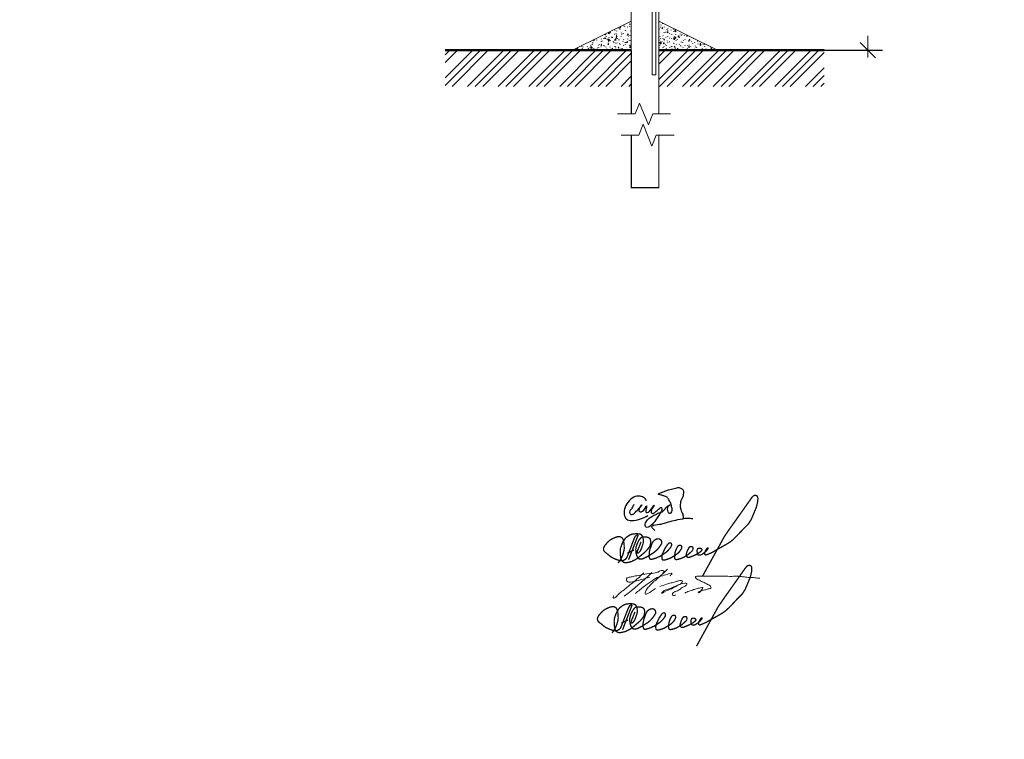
# Model space of a CAD drawing. Header units: millimetres. Extents: x 0 to 630, y 0 to 297.
# Tile 10 of 15: x 189 to 325, y 0 to 99. Entities that reach past the tile are written whole.
import ezdxf

# ---------------------------------------------------------------- set-up
doc = ezdxf.new("R2010")
doc.units = ezdxf.units.MM
for name, pattern in [('K5LT32770', [0]), ('K5LT32802', [0]), ('K5LT_BASIC', [0]), ('K5LT_THIN', [0]), ('K5LT_THIN_INCLUDED_TO_HATCHING', [0])]:
    doc.linetypes.add(name, pattern=pattern)
doc.layers.add('Системный слой', color=7, linetype='Continuous')
doc.styles.add('KDIMTEXTSTYLE', font='GOST_AU.SHX', dxfattribs={"width": 0.96, "oblique": 15, "height": 5})
doc.dimstyles.new('KDIMSTYLE (0.02)', dxfattribs={"dimtxt": 5, "dimasz": 1, "dimexe": 2, "dimexo": 0, "dimgap": 1, "dimtad": 1, "dimlfac": 50, "dimtxsty": 'KDIMTEXTSTYLE', "dimsah": 1, "dimcen": 0, "dimdle": 1, "dimadec": 0, "dimazin": 0, "dimtfac": 0.667, "dimtmove": 0, "dimatfit": 3, "dimfxl": 1, "dimtvp": 1, "dimtolj": 1, "dimtzin": 0, "dimarcsym": 0})
pattern_1 = [(40, (0.766, 0.6428), (-2.05692, 2.451342), [0.2, -3]), (130, (0.9193, 0.7713), (-2.451342, -2.05692), [0.2, -3]), (85, (0.766, 0.6428), (-2.056883, 2.451297), [0.2828, -4.2426]), (60, (0.9193, 0.7713), (-2.77128, 1.6), [0.2, -3]), (150, (1.0192, 0.9445), (-1.6, -2.77128), [0.2, -3]), (105, (0.9193, 0.7713), (-2.77123, 1.59997), [0.2828, -4.2426]), (80, (1.6853, 1.4141), (-2.60974, 0.460168), [0.15, -2.5]), (170, (1.7114, 1.5618), (-0.460168, -2.60974), [0.15, -2.5]), (125, (1.6853, 1.4141), (-2.609695, 0.46016), [0.2121, -3.5355]), (100, (-1.8796, -1.5771), (-1.5756924, -0.277837), [0.1, -1.5]), (190, (-1.897, -1.4787), (0.277837, -1.5756924), [0.1, -1.5]), (145, (-1.8796, -1.5771), (-1.575733, -0.2778443), [0.1414, -2.1213]), (70, (0.1233, 1.4088), (-1.503508, 0.547232), [0.1, -1.5]), (160, (0.1575, 1.5028), (-0.547232, -1.503508), [0.1, -1.5]), (115, (0.1233, 1.4088), (-1.503547, 0.5472463), [0.1414, -2.1213]), (85, (0, 0), (-0.9351857, 0.784492), [0.03, -1]), (65, (0, 0), (-0.2418448, 0.664463), [0.03, -1]), (105, (0, 0), (-0.6193075, 0.76580564), [0.05, -1.2]), (110, (0, 0), (-0.7945929, 0.136463), [0.05, -0.7])]

# ---------------------------------------------------------------- blocks, each defined once
blk = doc.blocks.new('U0')
at = {"layer": 'Системный слой', "color": 7, "linetype": 'K5LT32770', "lineweight": 30}
for points, knots in [([(273.91, 32.44), (273.83, 32.26), (273.73, 32.09), (273.63, 31.92), (273.54, 31.79), (273.39, 31.68), (273.35, 31.54), (273.32, 31.44), (273.3, 31.3), (273.34, 31.21), (273.37, 31.15), (273.43, 31.07), (273.49, 31.05), (273.59, 31), (273.74, 31.07), (273.85, 31.11), (274, 31.18), (274.1, 31.35), (274.22, 31.48), (274.5, 31.76), (275.09, 32.48), (275, 32.35), (274.97, 32.3), (274.75, 32.1), (274.69, 31.94), (274.64, 31.82), (274.56, 31.67), (274.6, 31.56), (274.63, 31.5), (274.7, 31.42), (274.76, 31.39), (274.85, 31.36), (274.98, 31.43), (275.08, 31.48), (275.36, 31.6), (275.63, 32.32), (275.67, 32.22), (275.69, 32.16), (275.58, 31.84), (275.57, 31.65), (275.57, 31.54), (275.53, 31.37), (275.59, 31.32), (275.65, 31.28), (275.82, 31.32), (275.91, 31.37), (275.98, 31.41), (276.03, 31.49), (276.09, 31.55), (276.33, 31.78), (276.74, 32.38), (276.73, 32.33), (276.73, 32.3), (276.37, 31.92), (276.32, 31.67), (276.3, 31.56), (276.25, 31.41), (276.3, 31.32), (276.34, 31.26), (276.44, 31.2), (276.5, 31.19), (276.63, 31.16), (276.77, 31.32), (276.89, 31.4), (277.04, 31.51), (277.17, 31.66), (277.31, 31.78), (277.39, 31.84), (277.46, 31.92), (277.55, 31.97), (277.59, 31.99), (277.65, 32.03), (277.69, 32.03), (277.75, 32.02), (277.77, 31.85), (277.77, 31.76), (277.79, 31.58), (277.63, 31.41), (277.54, 31.24), (277.42, 31), (277.26, 30.78), (277.11, 30.56), (276.89, 30.25), (276.69, 29.92), (276.41, 29.67), (276.24, 29.52), (276.08, 29.3), (275.87, 29.27), (275.78, 29.25), (275.65, 29.23), (275.58, 29.28), (275.52, 29.32), (275.49, 29.42), (275.47, 29.5), (275.45, 29.62), (275.48, 29.77), (275.52, 29.89), (275.59, 30.1), (275.75, 30.28), (275.91, 30.43), (276.05, 30.56), (276.22, 30.66), (276.39, 30.76), (276.59, 30.88), (276.8, 30.98), (277.01, 31.08), (277.12, 31.14), (277.23, 31.2), (277.34, 31.25), (277.49, 31.31), (277.68, 31.31), (277.81, 31.4), (277.92, 31.47), (278, 31.59), (278.1, 31.68), (278.33, 31.9), (278.51, 32.22), (278.8, 32.34), (278.84, 32.36), (278.92, 32.39), (278.93, 32.39), (278.94, 32.39), (278.82, 32.32), (278.77, 32.28), (278.72, 32.23), (278.65, 32.19), (278.61, 32.13), (278.54, 32.04), (278.52, 31.9), (278.51, 31.79), (278.51, 31.66), (278.54, 31.53), (278.6, 31.42), (278.64, 31.35), (278.68, 31.26), (278.74, 31.23), (278.82, 31.19), (278.98, 31.23), (279.05, 31.29), (279.13, 31.35), (279.16, 31.49), (279.18, 31.6), (279.21, 31.77), (279.14, 31.95), (279.11, 32.11), (279.08, 32.26), (279.05, 32.41), (278.99, 32.56), (278.93, 32.73), (278.83, 32.89), (278.73, 33.06), (278.66, 33.18), (278.6, 33.35), (278.48, 33.43), (278.42, 33.48), (278.33, 33.5), (278.25, 33.54), (278.12, 33.59), (277.99, 33.63), (277.85, 33.67), (277.72, 33.71), (277.58, 33.74), (277.45, 33.79), (277.38, 33.81), (277.26, 33.83), (277.25, 33.86), (277.24, 33.9), (277.39, 33.95), (277.47, 33.99), (277.61, 34.07), (277.78, 34.12), (277.94, 34.18), (278.43, 34.37), (278.94, 34.55), (279.47, 34.65), (279.69, 34.69), (279.94, 34.79), (280.16, 34.75), (280.28, 34.72), (280.42, 34.68), (280.52, 34.6), (280.62, 34.53), (280.73, 34.43), (280.76, 34.31), (280.8, 34.21), (280.76, 34.08), (280.74, 33.97), (280.72, 33.75), (280.68, 33.53), (280.59, 33.32), (280.53, 33.19), (280.41, 33.08), (280.37, 32.94), (280.34, 32.84), (280.34, 32.73), (280.33, 32.62), (280.32, 32.49), (280.3, 32.35), (280.3, 32.22), (280.31, 32.06), (280.35, 31.9), (280.39, 31.75), (280.42, 31.62), (280.48, 31.5), (280.52, 31.38), (280.56, 31.28), (280.6, 31.18), (280.64, 31.07), (280.67, 30.98), (280.7, 30.89), (280.72, 30.8), (280.73, 30.7), (280.73, 30.61), (280.72, 30.52)], [0, 0, 0, 0, 1, 1, 1, 2, 2, 2, 3, 3, 3, 4, 4, 4, 5, 5, 5, 6, 6, 6, 7, 7, 7, 8, 8, 8, 9, 9, 9, 10, 10, 10, 11, 11, 11, 12, 12, 12, 13, 13, 13, 14, 14, 14, 15, 15, 15, 16, 16, 16, 17, 17, 17, 18, 18, 18, 19, 19, 19, 20, 20, 20, 21, 21, 21, 22, 22, 22, 23, 23, 23, 24, 24, 24, 25, 25, 25, 26, 26, 26, 27, 27, 27, 28, 28, 28, 29, 29, 29, 30, 30, 30, 31, 31, 31, 32, 32, 32, 33, 33, 33, 34, 34, 34, 35, 35, 35, 36, 36, 36, 37, 37, 37, 38, 38, 38, 39, 39, 39, 40, 40, 40, 41, 41, 41, 42, 42, 42, 43, 43, 43, 44, 44, 44, 45, 45, 45, 46, 46, 46, 47, 47, 47, 48, 48, 48, 49, 49, 49, 50, 50, 50, 51, 51, 51, 52, 52, 52, 53, 53, 53, 54, 54, 54, 55, 55, 55, 56, 56, 56, 57, 57, 57, 58, 58, 58, 59, 59, 59, 60, 60, 60, 61, 61, 61, 62, 62, 62, 63, 63, 63, 64, 64, 64, 65, 65, 65, 66, 66, 66, 67, 67, 67, 68, 68, 68, 69, 69, 69, 70, 70, 70, 71, 71, 71, 71]), ([(275.65, 32.93), (275.57, 33.09), (275.48, 33.21), (275.36, 33.31), (275.2, 33.45), (274.97, 33.53), (274.76, 33.56), (274.48, 33.61), (274.15, 33.55), (273.89, 33.44), (273.57, 33.3), (273.29, 33), (273.07, 32.72), (272.87, 32.45), (272.69, 32.12), (272.62, 31.79), (272.56, 31.54), (272.53, 31.26), (272.58, 31.02), (272.63, 30.8), (272.71, 30.53), (272.87, 30.39), (273.04, 30.24), (273.35, 30.22), (273.59, 30.2), (274, 30.16), (274.44, 30.3), (274.83, 30.43), (275.18, 30.55), (275.52, 30.71), (275.84, 30.91)], [0, 0, 0, 0, 1, 1, 1, 2, 2, 2, 3, 3, 3, 4, 4, 4, 5, 5, 5, 6, 6, 6, 7, 7, 7, 8, 8, 8, 9, 9, 9, 10, 10, 10, 10]), ([(276.81, 28.85), (276.57, 29.02), (276.43, 29.17), (276.38, 29.3), (276.25, 29.61), (277.38, 29.63), (277.89, 29.78), (278.58, 29.98), (279.28, 30.2), (279.98, 30.33), (280.42, 30.42), (280.86, 30.53), (281.3, 30.54), (281.55, 30.54), (281.79, 30.52), (282.04, 30.49)], [0, 0, 0, 0, 1, 1, 1, 2, 2, 2, 3, 3, 3, 4, 4, 4, 5, 5, 5, 5])]:
    blk.add_open_spline(points, degree=3, knots=knots, dxfattribs=at)
blk = doc.blocks.new('U1')
at = {"layer": 'Системный слой', "color": 7, "linetype": 'K5LT_THIN', "const_width": 0.18}
for points in [[(274.05, 17.59), (273.67, 16.63), (273.59, 16.45), (273.53, 16.24), (273.53, 16.16), (273.53, 16.09), (273.58, 16.06), (273.69, 16.07), (273.8, 16.18), (273.95, 16.35), (274.02, 16.49), (274.07, 16.6), (274.34, 17.37), (274.38, 17.64), (274.36, 17.91), (274.29, 18.28), (274.21, 18.45), (274.09, 18.59), (273.91, 18.68), (273.61, 18.72), (273.32, 18.72), (273, 18.7), (272.7, 18.63), (272.51, 18.55), (272.24, 18.37), (271.95, 18.16), (271.8, 17.98), (271.62, 17.68), (271.46, 17.41), (271.32, 17.02), (271.22, 16.69), (271.18, 16.35), (271.2, 15.84), (271.25, 15.4), (271.36, 15.03), (271.48, 14.89), (271.67, 14.77), (271.85, 14.73), (272.01, 14.73), (272.26, 14.77), (272.54, 14.83), (272.77, 14.9), (272.95, 14.99), (273.21, 15.11), (273.53, 15.3), (273.64, 15.39), (273.74, 15.48), (273.95, 15.65), (274.58, 16.18), (274.82, 16.41), (275.05, 16.68), (275.25, 16.97), (275.33, 17.16), (275.37, 17.41), (275.39, 17.66), (275.37, 17.82), (275.32, 17.98), (275.19, 18.12), (275.05, 18.21), (274.84, 18.26), (274.7, 18.28), (274.43, 18.28), (274.3, 18.28), (274.26, 18.28), (274.21, 18.27), (274.17, 18.25), (274.12, 18.23), (274.09, 18.2), (274, 18.12), (273.93, 18.03), (273.82, 17.89), (273.71, 17.73), (273.62, 17.56), (273.54, 17.39), (273.43, 17.08), (273.36, 16.84), (273.33, 16.59), (273.35, 16.15), (273.4, 15.93), (273.48, 15.67), (273.55, 15.52), (273.63, 15.42), (273.69, 15.33), (273.74, 15.29), (273.82, 15.25), (273.86, 15.24), (273.94, 15.22), (274.01, 15.22), (274.12, 15.22), (274.23, 15.25), (274.41, 15.3), (274.99, 15.6), (275.81, 16.11), (276.1, 16.35), (276.3, 16.55), (276.54, 16.83), (276.76, 17.15), (276.88, 17.36), (276.9, 17.41), (276.92, 17.48), (276.91, 17.56), (276.9, 17.63), (276.88, 17.72), (276.83, 17.81), (276.79, 17.87), (276.7, 17.95), (276.64, 17.98), (276.55, 18.01), (276.48, 18.02), (276.39, 18.02), (276.27, 18.01), (276.18, 17.98), (276.1, 17.95), (276.03, 17.91), (275.89, 17.81), (275.76, 17.69), (275.68, 17.58), (275.63, 17.48), (275.51, 17.23), (275.43, 16.98), (275.28, 16.57), (275.22, 16.3), (275.18, 16.03), (275.17, 15.7), (275.18, 15.55), (275.2, 15.42), (275.23, 15.33), (275.26, 15.28), (275.3, 15.23), (275.34, 15.2), (275.4, 15.19), (275.48, 15.18), (275.57, 15.2), (276.12, 15.37), (276.73, 15.64), (277.51, 16.16), (277.75, 16.38), (277.98, 16.63), (278.19, 16.92), (278.26, 17.1), (278.26, 17.23), (278.26, 17.29), (278.25, 17.34), (278.24, 17.36), (278.22, 17.39), (278.18, 17.42), (278.14, 17.45), (278.11, 17.46), (278.07, 17.47), (278, 17.46), (277.93, 17.43), (277.86, 17.39), (277.8, 17.34), (277.73, 17.25), (277.62, 17.1), (277.5, 16.91), (277.38, 16.73), (277.27, 16.5), (277.14, 16.22), (277.03, 15.98), (276.97, 15.81), (276.93, 15.57), (276.93, 15.38), (276.95, 15.21), (276.98, 15.18), (277.04, 15.12), (277.08, 15.1), (277.14, 15.08), (277.22, 15.08), (277.33, 15.09), (277.44, 15.12), (277.93, 15.28), (278.26, 15.44), (278.76, 15.74), (279.09, 15.98), (279.26, 16.14), (279.42, 16.33), (279.57, 16.55), (279.64, 16.69), (279.66, 16.82), (279.67, 16.91), (279.66, 16.96), (279.64, 17.02), (279.6, 17.07), (279.53, 17.12), (279.48, 17.13), (279.39, 17.13), (279.33, 17.13), (279.26, 17.1), (279.21, 17.07), (279.17, 17.04), (279.11, 16.97), (279.05, 16.87), (278.98, 16.73), (278.87, 16.5), (278.81, 16.33), (278.74, 16.09), (278.71, 15.83), (278.68, 15.6), (278.69, 15.46), (278.7, 15.39), (278.72, 15.33), (278.74, 15.28), (278.75, 15.23), (278.8, 15.18), (278.92, 15.15), (279.09, 15.17), (279.51, 15.28), (279.82, 15.41), (280.36, 15.71), (280.66, 15.94), (280.91, 16.17), (281.14, 16.38), (281.21, 16.51), (281.22, 16.72), (281.21, 16.82), (281.19, 16.87), (281.13, 16.92), (281.02, 16.94), (280.93, 16.95), (280.86, 16.94), (280.79, 16.92), (280.74, 16.89), (280.68, 16.81), (280.6, 16.69), (280.49, 16.48), (280.4, 16.25), (280.35, 16.08), (280.3, 15.92), (280.28, 15.78), (280.28, 15.72), (280.29, 15.65), (280.32, 15.61), (280.4, 15.52), (280.48, 15.46), (280.56, 15.44), (280.73, 15.47), (280.99, 15.57), (281.43, 15.75), (281.77, 15.91), (282.04, 16.08), (282.25, 16.23), (282.41, 16.38), (282.46, 16.47), (282.46, 16.54), (282.42, 16.61), (282.38, 16.65), (282.31, 16.69), (282.22, 16.72), (282.11, 16.73), (282.04, 16.72), (281.98, 16.72), (281.91, 16.68), (281.83, 16.57), (281.8, 16.49), (281.78, 16.37), (281.78, 16.27), (281.8, 16.13), (281.81, 15.99), (281.84, 15.91), (281.86, 15.84), (281.89, 15.81), (281.92, 15.78), (281.99, 15.77), (282.13, 15.77), (282.28, 15.79), (282.44, 15.87), (282.58, 15.96), (282.76, 16.08), (282.92, 16.22), (283.07, 16.36), (283.26, 16.6), (283.29, 16.66), (283.31, 16.73), (283.28, 16.76), (283.23, 16.75), (283.18, 16.72), (283.11, 16.62), (283, 16.45), (282.88, 16.24), (282.84, 16.15), (282.82, 16), (282.83, 15.93), (282.86, 15.88), (282.88, 15.84), (282.92, 15.81), (282.96, 15.8), (283.03, 15.8), (283.1, 15.82), (283.38, 15.93), (283.9, 16.16), (284.55, 16.54), (285.72, 17.19), (286.34, 17.57), (286.75, 17.91), (287.35, 18.49), (288.04, 19.24), (288.89, 20.11), (289.27, 20.71), (289.74, 21.83), (289.95, 22.32), (290.08, 22.8), (290.16, 23.2), (290.18, 23.51), (290.18, 23.65), (290.14, 23.82), (290.06, 23.95), (289.93, 24.01), (289.79, 24.02), (289.69, 24), (289.6, 23.97), (289.48, 23.87), (289.4, 23.78), (289.23, 23.56), (286.51, 19.71), (286, 18.98), (285.54, 18.31), (282.55, 12.86)], [(273.66, 18.55), (273.48, 18.54), (273.41, 18.5), (273.27, 18.38), (273.14, 18.12), (272.74, 17.11), (272.24, 15.78), (272.04, 15.35), (271.91, 15.19), (271.6, 15.03), (271.46, 15), (271.25, 15), (270.99, 15.05), (270.74, 15.13), (270.45, 15.24), (270.21, 15.36), (269.99, 15.46), (269.79, 15.61), (269.59, 15.78), (269.37, 15.96), (269.14, 16.12), (268.99, 16.28), (268.92, 16.4), (268.87, 16.55), (268.88, 16.71), (268.94, 16.9), (269.06, 17.1), (269.4, 17.5), (269.72, 17.8), (270.08, 18.03), (270.52, 18.22), (270.8, 18.3), (270.98, 18.33), (271.07, 18.32), (271.17, 18.3), (271.31, 18.24), (271.42, 18.17), (271.53, 18.03), (271.63, 17.8), (271.69, 17.42), (271.72, 17.13), (271.74, 16.74), (271.72, 16.53), (271.66, 16.27), (271.58, 15.95), (271.49, 15.72), (271.34, 15.36), (271.21, 15.13), (270.89, 14.68)], [(273.66, 18.55), (272.34, 15.13)], [(272.17, 16.04), (273.08, 16.48)]]:
    blk.add_lwpolyline(points, dxfattribs=at)
blk = doc.blocks.new('U2')
at = {"layer": 'Системный слой', "color": 7, "linetype": 'K5LT_THIN', "lineweight": 18}
blk.add_arc((253.28, 46.09), 32.63, 306.1798, 315.028, dxfattribs=at)
for points, knots in [([(276.12, 22.38), (275.59, 22.24), (274.69, 22), (273.69, 21.69), (273.04, 21.69), (272.81, 22), (272.95, 22.34), (273.35, 22.37), (273.83, 22.51), (274.66, 22.63), (275.82, 22.95), (276.94, 22.83), (277.88, 23.46), (278.15, 23.11), (278.01, 23.06), (277.91, 23.02)], [0, 0, 0, 0, 1.640413, 2.788647, 3.181003, 3.475016, 3.785471, 4.050237, 4.604416, 5.320544, 6.566646, 8.105837, 8.942503, 9.016001, 9.262776, 9.262776, 9.262776, 9.262776]), ([(278.55, 23.5), (278.26, 23.21), (277.67, 22.64), (277.06, 22.1), (276.75, 21.82)], [0, 0, 0, 0, 1.224779, 2.458686, 2.458686, 2.458686, 2.458686]), ([(271.12, 19.82), (271.1, 19.78), (271.07, 19.71), (271.02, 19.57), (271.2, 19.43), (271.53, 19.74), (271.88, 20.18), (272.53, 20.61), (273.19, 21.19), (273.92, 21.76), (274.65, 22.37), (275.07, 22.79), (275.26, 22.99)], [0, 0, 0, 0, 0.113653, 0.254015, 0.376707, 0.660679, 1.362779, 2.210229, 2.931504, 4.015017, 4.972839, 5.797245, 5.797245, 5.797245, 5.797245]), ([(274.11, 20.14), (274.52, 20.48), (275.27, 21.1), (276.35, 21.87), (277.31, 22.49), (278.26, 22.68), (278.82, 22.88), (279.11, 22.93), (279.16, 22.9), (279.17, 22.82), (279.06, 22.75), (278.99, 22.67), (278.94, 22.61), (278.93, 22.59)], [0, 0, 0, 0, 1.600081, 2.884789, 3.999168, 4.989608, 5.748814, 5.808954, 5.844678, 5.9081, 6.008557, 6.193433, 6.246811, 6.246811, 6.246811, 6.246811]), ([(276.66, 21.79), (276.44, 21.56), (276.06, 21.18), (275.62, 20.7), (275.25, 19.65), (276.17, 20.31), (276.87, 20.82)], [0, 0, 0, 0, 0.943722, 1.596659, 2.060412, 3.620108, 3.620108, 3.620108, 3.620108]), ([(277.48, 21.09), (277.79, 21.2), (278.3, 21.38), (279.02, 21.59), (279.58, 21.73), (280.04, 21.88), (280.38, 21.96), (280.67, 21.81), (280.46, 21.48), (279.93, 21.24), (279.02, 20.72), (278.44, 20.57), (277.63, 20.07), (278.1, 20.65), (278.77, 20.69), (279.82, 21.27), (280.5, 21.52), (281.32, 21.59), (281.06, 21.11), (280.62, 21.06), (280.23, 20.59), (279.68, 20.46), (279.36, 20.25), (279.13, 20.06), (279.35, 19.8), (279.56, 19.87), (279.71, 19.93)], [0, 0, 0, 0, 0.990963, 1.623035, 2.227872, 2.723593, 3.088374, 3.278162, 3.505494, 3.99811, 5.147713, 6.302849, 6.633495, 6.869523, 7.817376, 8.903985, 10.181806, 10.436559, 10.772489, 11.221547, 11.804027, 12.456012, 12.832551, 13.028922, 13.203282, 13.634223, 13.634223, 13.634223, 13.634223]), ([(280.93, 20.2), (281.13, 20.29), (281.52, 20.46), (282.08, 20.65), (282.69, 20.85), (283.04, 20.9), (283.42, 20.99), (283.44, 20.82), (283.24, 20.71), (283.17, 20.43), (283.02, 20.28), (282.71, 20.18), (282.86, 20.4), (283.07, 20.45), (283.36, 20.59), (283.74, 20.62), (284.09, 20.75), (284.35, 20.81), (284.59, 20.83), (284.54, 21.08), (284.37, 21.27), (284.02, 21.41), (283.66, 21.64), (283.26, 21.79), (282.95, 21.96), (282.67, 22.08), (282.5, 22.21), (282.38, 22.34), (282.47, 22.53), (282.8, 22.49), (283.25, 22.54), (284.47, 22.5), (285.87, 22.57), (287.35, 22.48), (288.31, 22.54), (289.12, 22.44), (289.87, 22.33), (290.46, 22.33), (290.94, 22.27), (291.17, 22.25), (291.28, 22.24)], [0, 0, 0, 0, 0.64163, 1.29356, 1.794076, 2.471833, 2.611863, 2.671968, 2.913963, 3.1978, 3.472127, 3.65366, 3.783753, 4.022062, 4.337011, 4.71493, 5.169515, 5.417604, 5.569151, 5.768386, 5.982635, 6.339042, 6.859114, 7.263983, 7.608077, 7.940186, 8.151131, 8.270542, 8.429415, 8.641048, 9.147181, 9.852258, 12.263923, 13.365611, 14.28805, 15.131885, 15.811435, 16.555968, 16.916296, 17.247859, 17.247859, 17.247859, 17.247859])]:
    blk.add_open_spline(points, degree=3, knots=knots, dxfattribs=at)
blk = doc.blocks.new('U3')
at = {"layer": 'Системный слой', "color": 7, "linetype": 'K5LT_THIN', "const_width": 0.18}
for points in [[(274.89, 27.26), (274.51, 26.29), (274.43, 26.11), (274.37, 25.91), (274.36, 25.83), (274.37, 25.76), (274.42, 25.72), (274.53, 25.74), (274.64, 25.84), (274.79, 26.01), (274.86, 26.15), (274.91, 26.26), (275.18, 27.03), (275.21, 27.3), (275.2, 27.58), (275.13, 27.95), (275.05, 28.11), (274.92, 28.25), (274.74, 28.34), (274.44, 28.38), (274.16, 28.38), (273.84, 28.36), (273.54, 28.29), (273.35, 28.21), (273.08, 28.04), (272.79, 27.82), (272.64, 27.64), (272.45, 27.34), (272.3, 27.07), (272.16, 26.69), (272.05, 26.35), (272.01, 26.01), (272.04, 25.5), (272.08, 25.06), (272.2, 24.7), (272.32, 24.56), (272.51, 24.44), (272.69, 24.39), (272.84, 24.39), (273.1, 24.43), (273.38, 24.49), (273.61, 24.56), (273.79, 24.66), (274.04, 24.77), (274.37, 24.97), (274.48, 25.05), (274.58, 25.14), (274.79, 25.31), (275.42, 25.84), (275.65, 26.07), (275.89, 26.35), (276.09, 26.64), (276.17, 26.82), (276.21, 27.08), (276.23, 27.32), (276.2, 27.48), (276.16, 27.65), (276.03, 27.78), (275.88, 27.87), (275.68, 27.92), (275.54, 27.95), (275.27, 27.95), (275.14, 27.95), (275.1, 27.94), (275.04, 27.93), (275, 27.92), (274.95, 27.89), (274.92, 27.86), (274.84, 27.78), (274.77, 27.7), (274.65, 27.56), (274.55, 27.4), (274.46, 27.22), (274.38, 27.05), (274.27, 26.74), (274.19, 26.51), (274.17, 26.26), (274.19, 25.81), (274.24, 25.59), (274.31, 25.33), (274.39, 25.18), (274.46, 25.08), (274.53, 25), (274.58, 24.95), (274.65, 24.91), (274.7, 24.9), (274.78, 24.88), (274.85, 24.88), (274.96, 24.88), (275.07, 24.91), (275.25, 24.97), (275.82, 25.26), (276.65, 25.78), (276.94, 26.02), (277.14, 26.21), (277.38, 26.49), (277.6, 26.81), (277.72, 27.02), (277.74, 27.07), (277.75, 27.15), (277.75, 27.22), (277.74, 27.29), (277.71, 27.38), (277.67, 27.48), (277.62, 27.53), (277.53, 27.61), (277.47, 27.65), (277.39, 27.68), (277.31, 27.68), (277.23, 27.68), (277.11, 27.67), (277.02, 27.65), (276.93, 27.61), (276.86, 27.57), (276.73, 27.47), (276.6, 27.35), (276.52, 27.25), (276.46, 27.14), (276.35, 26.89), (276.27, 26.64), (276.12, 26.23), (276.06, 25.96), (276.02, 25.7), (276.01, 25.36), (276.01, 25.21), (276.04, 25.08), (276.07, 24.99), (276.09, 24.94), (276.14, 24.89), (276.18, 24.86), (276.23, 24.85), (276.31, 24.85), (276.41, 24.86), (276.96, 25.03), (277.56, 25.3), (278.35, 25.82), (278.59, 26.05), (278.81, 26.29), (279.03, 26.58), (279.1, 26.77), (279.1, 26.89), (279.1, 26.95), (279.09, 27), (279.08, 27.03), (279.05, 27.05), (279.02, 27.09), (278.98, 27.11), (278.94, 27.13), (278.91, 27.13), (278.84, 27.12), (278.77, 27.1), (278.7, 27.06), (278.64, 27), (278.57, 26.91), (278.46, 26.76), (278.34, 26.58), (278.22, 26.39), (278.1, 26.16), (277.98, 25.89), (277.86, 25.64), (277.81, 25.47), (277.77, 25.24), (277.77, 25.05), (277.79, 24.88), (277.82, 24.84), (277.87, 24.79), (277.91, 24.76), (277.98, 24.74), (278.06, 24.74), (278.17, 24.75), (278.28, 24.79), (278.77, 24.95), (279.1, 25.11), (279.59, 25.4), (279.92, 25.64), (280.1, 25.8), (280.25, 25.99), (280.4, 26.21), (280.48, 26.35), (280.5, 26.48), (280.51, 26.57), (280.5, 26.63), (280.48, 26.68), (280.43, 26.74), (280.36, 26.78), (280.32, 26.79), (280.23, 26.79), (280.17, 26.79), (280.1, 26.77), (280.04, 26.73), (280, 26.7), (279.95, 26.63), (279.89, 26.53), (279.82, 26.39), (279.71, 26.16), (279.65, 26), (279.58, 25.76), (279.55, 25.49), (279.52, 25.26), (279.52, 25.13), (279.54, 25.05), (279.55, 24.99), (279.57, 24.94), (279.59, 24.89), (279.63, 24.84), (279.75, 24.81), (279.93, 24.84), (280.35, 24.95), (280.65, 25.07), (281.19, 25.37), (281.5, 25.61), (281.75, 25.83), (281.97, 26.04), (282.04, 26.18), (282.06, 26.39), (282.05, 26.48), (282.02, 26.53), (281.97, 26.58), (281.86, 26.6), (281.77, 26.61), (281.69, 26.61), (281.63, 26.58), (281.58, 26.55), (281.52, 26.47), (281.44, 26.35), (281.33, 26.14), (281.24, 25.91), (281.19, 25.74), (281.14, 25.58), (281.12, 25.44), (281.12, 25.38), (281.13, 25.31), (281.16, 25.27), (281.24, 25.18), (281.32, 25.12), (281.4, 25.1), (281.57, 25.13), (281.83, 25.23), (282.27, 25.41), (282.61, 25.57), (282.87, 25.74), (283.09, 25.9), (283.25, 26.04), (283.29, 26.14), (283.29, 26.2), (283.26, 26.27), (283.22, 26.31), (283.15, 26.35), (283.06, 26.38), (282.95, 26.39), (282.87, 26.38), (282.82, 26.38), (282.74, 26.34), (282.66, 26.23), (282.64, 26.15), (282.62, 26.04), (282.62, 25.94), (282.64, 25.79), (282.65, 25.66), (282.67, 25.57), (282.69, 25.51), (282.73, 25.47), (282.76, 25.44), (282.82, 25.43), (282.97, 25.43), (283.12, 25.45), (283.28, 25.53), (283.42, 25.62), (283.6, 25.75), (283.76, 25.89), (283.91, 26.03), (284.1, 26.27), (284.13, 26.32), (284.14, 26.39), (284.12, 26.42), (284.07, 26.42), (284.02, 26.38), (283.95, 26.29), (283.83, 26.11), (283.72, 25.91), (283.67, 25.81), (283.66, 25.66), (283.67, 25.59), (283.7, 25.54), (283.72, 25.5), (283.76, 25.48), (283.8, 25.46), (283.86, 25.46), (283.93, 25.48), (284.22, 25.59), (284.74, 25.82), (285.39, 26.21), (286.56, 26.86), (287.18, 27.24), (287.59, 27.57), (288.18, 28.15), (288.88, 28.9), (289.73, 29.77), (290.11, 30.37), (290.58, 31.49), (290.79, 31.98), (290.92, 32.46), (290.99, 32.86), (291.02, 33.17), (291.02, 33.31), (290.98, 33.48), (290.9, 33.62), (290.77, 33.67), (290.62, 33.68), (290.53, 33.67), (290.44, 33.63), (290.32, 33.53), (290.23, 33.45), (290.07, 33.22), (287.35, 29.37), (286.83, 28.65), (286.38, 27.97), (283.38, 22.53)], [(274.5, 28.22), (274.32, 28.2), (274.25, 28.17), (274.11, 28.04), (273.97, 27.79), (273.58, 26.77), (273.08, 25.44), (272.88, 25.01), (272.75, 24.86), (272.44, 24.69), (272.3, 24.66), (272.09, 24.66), (271.83, 24.72), (271.57, 24.8), (271.28, 24.91), (271.05, 25.02), (270.83, 25.13), (270.63, 25.28), (270.42, 25.45), (270.21, 25.62), (269.98, 25.79), (269.83, 25.94), (269.75, 26.06), (269.71, 26.21), (269.71, 26.37), (269.78, 26.56), (269.9, 26.76), (270.24, 27.17), (270.56, 27.47), (270.92, 27.69), (271.35, 27.88), (271.64, 27.97), (271.82, 27.99), (271.91, 27.99), (272.01, 27.97), (272.15, 27.9), (272.25, 27.83), (272.36, 27.7), (272.47, 27.46), (272.53, 27.09), (272.56, 26.79), (272.57, 26.41), (272.56, 26.2), (272.5, 25.93), (272.41, 25.61), (272.33, 25.38), (272.18, 25.02), (272.05, 24.79), (271.72, 24.34)], [(274.5, 28.21), (273.17, 24.8)], [(273, 25.7), (273.91, 26.14)]]:
    blk.add_lwpolyline(points, dxfattribs=at)
blk = doc.blocks.new('U12')
at = {"layer": 'Системный слой', "color": 7, "linetype": 'K5LT32802', "lineweight": 9}
for p, q in [((277.35, 93.23), (279.27, 95.14)), ((277.35, 94.29), (278.21, 95.14)), ((277.35, 91.1), (281.39, 95.14)), ((277.45, 90.14), (282.45, 95.14)), ((278.51, 90.14), (283.51, 95.14)), ((280.63, 90.14), (285.63, 95.14)), ((281.69, 90.14), (286.69, 95.14)), ((282.75, 90.14), (287.75, 95.14)), ((284.87, 90.14), (289.87, 95.14)), ((285.93, 90.14), (290.93, 95.14)), ((287, 90.14), (292, 95.14)), ((289.12, 90.14), (294.12, 95.14)), ((290.18, 90.14), (295.18, 95.14)), ((291.24, 90.14), (296.24, 95.14)), ((293.36, 90.14), (298.36, 95.14)), ((294.42, 90.14), (299.42, 95.14)), ((295.48, 90.14), (300.16, 94.82)), ((297.6, 90.14), (300.16, 92.7)), ((298.66, 90.14), (300.16, 91.64)), ((299.72, 90.14), (300.16, 90.58))]:
    blk.add_line(p, q, dxfattribs=at)
blk = doc.blocks.new('U13')
at = {"layer": 'Системный слой', "color": 7, "linetype": 'K5LT_THIN_INCLUDED_TO_HATCHING', "lineweight": 18}
for p, q in [((275.19, 84.92), (274.59, 83.42)), ((276.39, 81.92), (275.19, 84.92)), ((274.59, 83.42), (272.13, 83.42)), ((276.99, 83.42), (276.39, 81.92)), ((279.45, 83.42), (276.99, 83.42))]:
    blk.add_line(p, q, dxfattribs=at)
blk = doc.blocks.new('U14')
at = {"layer": 'Системный слой', "color": 7, "linetype": 'K5LT_THIN_INCLUDED_TO_HATCHING', "lineweight": 18}
for p, q in [((274.7, 87.85), (274.1, 86.35)), ((275.9, 84.85), (274.7, 87.85)), ((274.1, 86.35), (271.64, 86.35)), ((276.5, 86.35), (275.9, 84.85)), ((278.96, 86.35), (276.5, 86.35))]:
    blk.add_line(p, q, dxfattribs=at)
blk = doc.blocks.new('KDIMARROW_03')
at = {"layer": 'Системный слой', "color": 0, "linetype": 'K5LT_THIN', "lineweight": 18}
for p, q in [((-1.06, -1.06), (1.06, 1.06)), ((0, 0), (-1, 0)), ((0, 0), (2, 0))]:
    blk.add_line(p, q, dxfattribs=at)
blk = doc.blocks.new('U22')
at = {"layer": 'Системный слой', "color": 7, "linetype": 'K5LT32802', "lineweight": 9}
for p, q in [((247.87, 93.45), (249.57, 95.14)), ((247.87, 90.27), (252.75, 95.14)), ((247.87, 94.51), (248.51, 95.14)), ((247.87, 91.33), (251.69, 95.14)), ((248.81, 90.14), (253.81, 95.14)), ((250.93, 90.14), (255.93, 95.14)), ((251.99, 90.14), (256.99, 95.14)), ((253.05, 90.14), (258.05, 95.14)), ((255.18, 90.14), (260.18, 95.14)), ((256.24, 90.14), (261.24, 95.14)), ((257.3, 90.14), (262.3, 95.14)), ((259.42, 90.14), (264.42, 95.14)), ((260.48, 90.14), (265.48, 95.14)), ((261.54, 90.14), (266.54, 95.14)), ((263.66, 90.14), (268.66, 95.14)), ((264.72, 90.14), (269.72, 95.14)), ((265.78, 90.14), (270.78, 95.14)), ((267.9, 90.14), (272.9, 95.14)), ((268.96, 90.14), (273.55, 94.73)), ((270.02, 90.14), (273.55, 93.67)), ((272.15, 90.14), (273.55, 91.55)), ((273.21, 90.14), (273.55, 90.49))]:
    blk.add_line(p, q, dxfattribs=at)
blk = doc.blocks.new('U55')
at = {"layer": 'Системный слой', "color": 7, "linetype": 'K5LT_THIN_INCLUDED_TO_HATCHING', "lineweight": 18}
for p, q in [((276.92, 184.04), (276.42, 184.04)), ((276.42, 184.04), (276.42, 91.74)), ((276.92, 91.74), (276.92, 184.04)), ((276.42, 91.74), (276.92, 91.74))]:
    blk.add_line(p, q, dxfattribs=at)

msp = doc.modelspace()

# ---------------------------------------------------------------- hatches: boundary and pattern name
at = {"layer": 'Системный слой'}
h = msp.add_hatch(dxfattribs=at)
h.set_pattern_fill('Песок', angle=40, style=0, pattern_type=0)
h.set_pattern_definition(pattern_1)
h.paths.add_polyline_path([(273.54923, 95.14398), (273.54923, 99.14398), (265.44923, 95.14398)])
h = msp.add_hatch(dxfattribs=at)
h.set_pattern_fill('Песок', angle=40, style=0, pattern_type=0)
h.set_pattern_definition(pattern_1)
h.paths.add_polyline_path([(285.44923, 95.14398), (277.34923, 99.14398), (277.34923, 95.14398)])

# ---------------------------------------------------------------- linework, layer by layer
at = {"layer": 'Системный слой', "color": 7, "linetype": 'K5LT_THIN', "lineweight": 18}
for p, q in [((277.34923, 102.10348), (277.34923, 95.14398)), ((273.54923, 95.14398), (273.54923, 101.87392)), ((273.54923, 99.14398), (265.44923, 95.14398)), ((285.44923, 95.14398), (277.34923, 99.14398))]:
    msp.add_line(p, q, dxfattribs=at)
at = {"layer": 'Системный слой', "color": 7, "linetype": 'K5LT_BASIC', "lineweight": 50}
for p, q in [((273.54923, 95.14398), (247.8723, 95.14398)), ((277.34923, 95.14398), (300.15952, 95.14398))]:
    msp.add_line(p, q, dxfattribs=at)
at = {"layer": 'Системный слой', "color": 7, "linetype": 'K5LT_THIN_INCLUDED_TO_HATCHING', "const_width": 0.18}
for points in [[(273.54923, 86.35345), (273.54923, 95.14398)], [(277.34923, 95.14398), (277.34923, 86.35345)], [(277.34923, 83.42399), (277.34923, 76.18012), (273.54923, 76.18012), (273.54923, 83.42399)]]:
    msp.add_lwpolyline(points, dxfattribs=at)

# ---------------------------------------------------------------- block references
at = {"layer": 'Системный слой'}
for name in ['U55', 'U22', 'U12', 'U14', 'U13', 'U0', 'U3', 'U1', 'U2']:
    msp.add_blockref(name, (0, 0), dxfattribs=at)

# ---------------------------------------------------------------- dimensions: what is measured, and where the dimension line sits
at = {"layer": 'Системный слой', "color": 7}
msp.add_linear_dim(base=(306.21765, 95.14398), p1=(282.34923, 135.14398), p2=(296.81536, 95.14398), angle=90, location=(306.21765, 115.14398), dimstyle='KDIMSTYLE (0.02)', override={"dimexo": 0, "dimpost": '\\H3.5;\\W0.965;\\Q0;<>', "dimblk1": 'KDIMARROW_03', "dimblk2": 'KDIMARROW_03', "dimse1": 0, "dimse2": 0, "dimclrt": 7, "dimtolj": 1}, dxfattribs=at).render()

doc.saveas('drawing.dxf')
